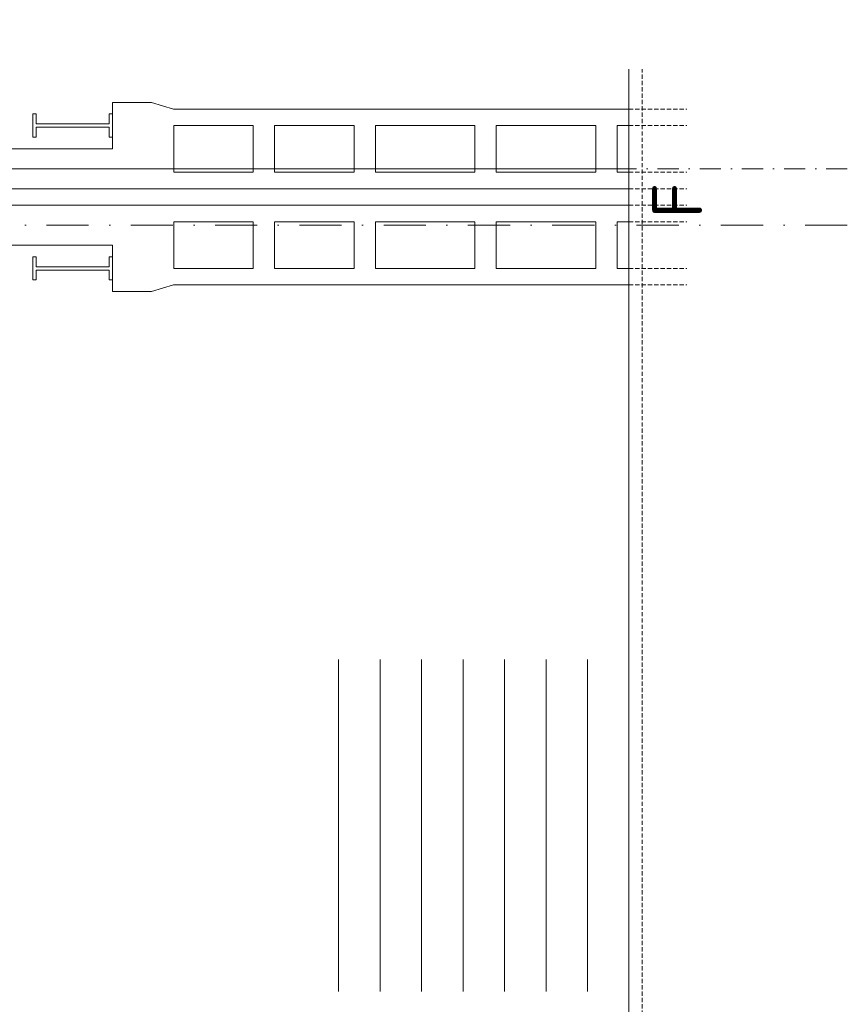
# Model space of a CAD drawing. Header units: millimetres. Extents: x -385852 to 693036, y -525006 to 444206.
# Tile 130 of 156: x 209785 to 222255, y 69565 to 84395. Entities that reach past the tile are written whole.
import ezdxf

# ---------------------------------------------------------------- set-up
doc = ezdxf.new("R2010")
doc.units = ezdxf.units.MM
for name, pattern in [('CENTERX2', [101.6, 63.5, -12.7, 12.7, -12.7]), ('DASHDOT', [25.4, 12.7, -6.35, 0, -6.35]), ('HIDDEN', [9.525, 6.35, -3.175])]:
    doc.linetypes.add(name, pattern=pattern)
for name, color, linetype, lineweight in [('A99_N_kce-pohl', 7, 'Continuous', 9), ('A99_N_leg-text', 7, 'Continuous', 9), ('A99_N_leg-text @ 200 VP14', 7, 'Continuous', 9), ('A99_N_leg-text @ 200 VP4', 7, 'Continuous', 9), ('A99_N_txt-popis-200', 240, 'Continuous', 5), ('A99_S_kce-pohl', 61, 'Continuous', 5), ('A99_S_kce-rez-sil', 7, 'Continuous', 15), ('A99_S_kce-rez-ten', 6, 'Continuous', 9), ('A99_S_osy', 1, 'CENTERX2', 5)]:
    doc.layers.add(name, color=color, linetype=linetype, lineweight=lineweight)
doc.styles.add('A99_kota', font='isocpeur.ttf', dxfattribs={"height": 2})
doc.styles.add('ad_popis 100', font='isocpeur.ttf', dxfattribs={"height": 200})

# ---------------------------------------------------------------- blocks, each defined once
blk = doc.blocks.new('*U2652')
at = {"layer": 'A99_N_leg-text @ 200 VP14', "linetype": 'Continuous', "lineweight": 0, "insert": (162730, -32600), "char_height": 400, "width": 19240, "attachment_point": 1, "rotation": 90, "style": 'A99_kota'}
blk.add_mtext('\\A1;\\pi-1200,l1200,t1200,22800;^IPOZNÁMKA:\\P^INAVRŽENÉ STAVEBNÍ ÚPRAVY BYLY PROVEDENY NA ZÁKLADĚ  INVESTOREM PŘEDANÝCH ELEKTRONICKÝCH PODKLADŮ.\\P ^IPŘED PROVÁDĚNÍM STAVEBNÍCH ÚPRAV JE NUTNÉ VEŠKERÉ PRVKY PŘESNĚ ZAMĚŘIT, ZDALI JSOU V SOULADU S PROJEKTOVOU DOKUMENTACÍ A PROVÉST VIZUÁLNÍ KONTROLU.', dxfattribs=at)
at = {"layer": 'A99_N_leg-text @ 200 VP4', "linetype": 'Continuous', "lineweight": 0, "insert": (162730, -32600), "char_height": 400, "width": 19240, "attachment_point": 1, "rotation": 90, "style": 'A99_kota'}
blk.add_mtext('\\A1;\\pi-1200,l1200,t1200,22800;^IPOZNÁMKA:\\P^INAVRŽENÉ STAVEBNÍ ÚPRAVY BYLY PROVEDENY NA ZÁKLADĚ  INVESTOREM PŘEDANÝCH ELEKTRONICKÝCH PODKLADŮ.\\P ^IPŘED PROVÁDĚNÍM STAVEBNÍCH ÚPRAV JE NUTNÉ VEŠKERÉ PRVKY PŘESNĚ ZAMĚŘIT, ZDALI JSOU V SOULADU S PROJEKTOVOU DOKUMENTACÍ A PROVÉST VIZUÁLNÍ KONTROLU.', dxfattribs=at)

msp = doc.modelspace()

# ---------------------------------------------------------------- linework, layer by layer
at = {"layer": 'A99_N_kce-pohl', "color": 1, "linetype": 'Continuous', "lineweight": 5}
for points in [[(214590, 74760), (214590, 74760), (214590, 69760)], [(215215, 74760), (215215, 74760), (215215, 69760)], [(215840, 74760), (215840, 74760), (215840, 69760)], [(216465, 74760), (216465, 74760), (216465, 69760)], [(217090, 74760), (217090, 74760), (217090, 69760)], [(217715, 74760), (217715, 74760), (217715, 69760)], [(218340, 74760), (218340, 74760), (218340, 69760)]]:
    msp.add_lwpolyline(points, dxfattribs=at)
at = {"layer": 'A99_S_kce-pohl'}
for points in [[(211185, 82450), (211185, 83150), (211770, 83150), (212100, 83050), (218965, 83050)], [(211185, 82450), (206435, 82450), (206435, 81850), (218965, 81850)], [(211185, 81000), (206435, 81000), (206435, 81600), (218965, 81600)], [(211185, 81000), (211185, 80300), (211770, 80300), (212100, 80400), (218965, 80400)]]:
    msp.add_lwpolyline(points, dxfattribs=at)
for points in [[(212105, 82100), (212105, 82800), (213305, 82800), (213305, 82100)], [(213625, 82100), (213625, 82800), (214825, 82800), (214825, 82100)], [(215145, 82100), (215145, 82800), (216645, 82800), (216645, 82100)], [(216965, 82100), (216965, 82800), (218465, 82800), (218465, 82100)], [(218785, 82100), (218785, 82800), (218965, 82800), (218965, 82100)], [(212105, 81350), (212105, 80650), (213305, 80650), (213305, 81350)], [(213625, 81350), (213625, 80650), (214825, 80650), (214825, 81350)], [(215145, 81350), (215145, 80650), (216645, 80650), (216645, 81350)], [(216965, 81350), (216965, 80650), (218465, 80650), (218465, 81350)], [(218785, 81350), (218785, 80650), (218965, 80650), (218965, 81350)]]:
    msp.add_lwpolyline(points, close=True, dxfattribs=at)
at = {"layer": 'A99_S_kce-rez-sil', "color": 7, "linetype": 'Continuous', "lineweight": 15}
msp.add_line((218964.9985, 26730), (218965, 83650), dxfattribs=at)
at = {"layer": 'A99_S_kce-rez-sil'}
for p, q in [((209985, 82625), (209985, 82975)), ((209985, 82975), (210035, 82975)), ((210035, 82975), (210035, 82825)), ((211185, 82975), (211135, 82975)), ((211135, 82975), (211135, 82825)), ((211185, 82625), (211185, 82975)), ((210035, 82825), (211135, 82825)), ((210035, 82625), (210035, 82775)), ((210035, 82775), (211135, 82775)), ((211135, 82625), (211135, 82775)), ((209985, 82625), (210035, 82625)), ((211185, 82625), (211135, 82625)), ((209985, 80825), (209985, 80475)), ((209985, 80825), (210035, 80825)), ((210035, 80825), (210035, 80675)), ((211185, 80825), (211135, 80825)), ((211135, 80825), (211135, 80675)), ((211185, 80825), (211185, 80475)), ((210035, 80675), (211135, 80675)), ((210035, 80625), (211135, 80625)), ((210035, 80475), (210035, 80625)), ((211135, 80475), (211135, 80625)), ((209985, 80475), (210035, 80475)), ((211185, 80475), (211135, 80475))]:
    msp.add_line(p, q, dxfattribs=at)
at = {"layer": 'A99_S_kce-rez-sil', "lineweight": 13}
msp.add_line((218965, 81850), (205680, 81850), dxfattribs=at)
at = {"layer": 'A99_S_kce-rez-sil', "color": 7, "linetype": 'HIDDEN', "lineweight": 5, "ltscale": 10}
for points in [[(218965, 83050), (219835, 83050)], [(218965, 82800), (219835, 82800)], [(218965, 82100), (219835, 82100)], [(218965, 81350), (219835, 81350)], [(218965, 80650), (219835, 80650)], [(218965, 80400), (219835, 80400)]]:
    msp.add_lwpolyline(points, dxfattribs=at)
at = {"layer": 'A99_S_kce-rez-ten', "linetype": 'HIDDEN', "lineweight": 5, "ltscale": 10}
msp.add_line((219165, -600), (219165, 83650), dxfattribs=at)
at = {"layer": 'A99_S_kce-rez-ten', "lineweight": 13}
msp.add_line((205830, 82150), (218965, 82150), dxfattribs=at)
at = {"layer": 'A99_S_osy', "linetype": 'DASHDOT', "lineweight": 13, "ltscale": 25}
msp.add_line((222254.8182, 82150), (202234.8182, 82150), dxfattribs=at)
at = {"layer": 'A99_S_osy', "linetype": 'DASHDOT', "lineweight": 5, "ltscale": 50}
msp.add_lwpolyline([(222254.8182, 81300), (202234.8182, 81300)], dxfattribs=at)
msp.add_lwpolyline([(222254.8182, 81300), (202234.8182, 81300)], dxfattribs=at)

# ---------------------------------------------------------------- texts
at = {"layer": 'A99_N_txt-popis-200', "color": 1, "lineweight": 0, "insert": (219316.5025, 81405), "char_height": 750, "width": 413.220593, "attachment_point": 1, "rotation": 90, "style": 'ad_popis 100', "bg_fill": 3, "box_fill_scale": 1, "bg_fill_color": 256, "bg_fill_transparency": 0}
msp.add_mtext('F', dxfattribs=at)

# ---------------------------------------------------------------- next in the draw order: linework, layer by layer
at = {"layer": 'A99_S_kce-rez-sil', "color": 7, "linetype": 'HIDDEN', "lineweight": 5, "ltscale": 10}
for points in [[(218965, 81850), (219835, 81850)], [(218965, 81600), (219835, 81600)]]:
    msp.add_lwpolyline(points, dxfattribs=at)

# ---------------------------------------------------------------- next in the draw order: block references
at = {"layer": 'A99_N_leg-text', "color": 1, "linetype": 'Continuous', "lineweight": 5}
msp.add_blockref('*U2652', (45700, -7800), dxfattribs=at)

doc.saveas('drawing.dxf')
